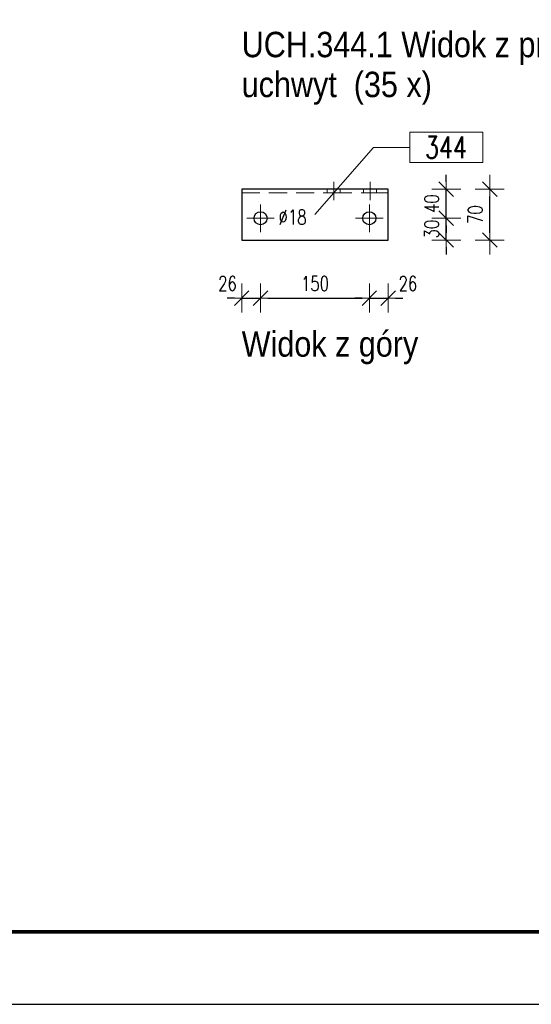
# Model space of a CAD drawing. Header units: millimetres. Extents: x -111 to 321, y 7790 to 8163.
# Tile 3 of 6: x 122 to 193, y 7790 to 7926. Entities that reach past the tile are written whole.
import ezdxf

# ---------------------------------------------------------------- set-up
doc = ezdxf.new("R2010")
doc.units = ezdxf.units.MM
doc.header["$LTSCALE"] = 10
doc.linetypes.add('HIDDEN', pattern=[0.375, 0.25, -0.125])
doc.linetypes.add('MITTE', pattern=[2, 1.25, -0.25, 0.25, -0.25])
doc.layers.get('Defpoints').update_dxf_attribs({"color": 1})
doc.layers.add('_FORMATKA', color=8, linetype='Continuous', plot=False)
for name, color, linetype, lineweight in [('_RAMKA', 7, 'Continuous', 35), ('PS_Bolt', 4, 'Continuous', 13), ('PS_DIM', 4, 'Continuous', 13), ('PS_Hidden', 2, 'HIDDEN', 9), ('PS_Mid', 5, 'MITTE', 15), ('PS_Pos', 1, 'Continuous', 15), ('PS_Shape', 161, 'Continuous', 30), ('PS_SOLID', 7, 'Continuous', 30), ('PS_TEXT', 3, 'Continuous', 18)]:
    doc.layers.add(name, color=color, linetype=linetype, lineweight=lineweight)
doc.styles.add('gil', font='txt', dxfattribs={"width": 0.9})
doc.styles.add('simplex', font='simplex.shx', dxfattribs={"width": 0.75})
doc.dimstyles.new('1_10_PRZ', dxfattribs={"dimtxt": 2, "dimasz": 1, "dimexe": 2, "dimexo": 5, "dimgap": 1, "dimtad": 1, "dimdec": 0, "dimlfac": 10, "dimtxsty": 'simplex', "dimblk": 'dimznak', "dimcen": 2, "dimse1": 1, "dimse2": 1, "dimclrt": 3, "dimadec": 1, "dimazin": 0, "dimtfac": 1, "dimtdec": 0, "dimtix": 1, "dimtmove": 2, "dimatfit": 3, "dimldrblk": 'dim-grot', "dimfxl": 1, "dimarcsym": 0})

# ---------------------------------------------------------------- blocks, each defined once
blk = doc.blocks.new('dimznak')
at = {"color": 0}
for points in [[(0, 2), (0, -2)], [(-2, 0), (2, 0)]]:
    blk.add_lwpolyline(points, dxfattribs=at)
at = {"color": 2}
blk.add_lwpolyline([(1, 1), (-1, -1)], dxfattribs=at)
blk = doc.blocks.new('*D106')
at = {"layer": 'Defpoints', "color": 0, "transparency": 16777216}
for p in [(155.7, 7898.75), (153.1, 7895.75), (155.7, 7887.75)]:
    blk.add_point(p, dxfattribs=at)
at = {"layer": 'PS_DIM', "color": 0, "lineweight": -2, "transparency": 16777216}
for p, q in [((152.1, 7887.75), (151.1, 7887.75)), ((153.1, 7887.75), (155.7, 7887.75)), ((156.7, 7887.75), (157.7, 7887.75))]:
    blk.add_line(p, q, dxfattribs=at)
blk.add_blockref('dimznak', (153.1, 7887.75), dxfattribs=at)
at = {"layer": 'PS_DIM', "color": 0, "lineweight": -2, "transparency": 16777216, "rotation": 180}
blk.add_blockref('dimznak', (155.7, 7887.75), dxfattribs=at)
at = {"layer": 'PS_DIM', "color": 3, "transparency": 16777216, "insert": (151.14, 7889.75), "char_height": 2, "attachment_point": 5, "style": 'simplex'}
blk.add_mtext('26', dxfattribs=at)
blk = doc.blocks.new('dim-grot')
blk.add_hatch(color=256).paths.add_polyline_path([(0, 0), (-2, 0.5), (-2, -0.5)])
blk.add_lwpolyline([(0, 0), (-2, 0.5), (-2, -0.5), (0, 0)])
blk = doc.blocks.new('*D108')
at = {"layer": 'Defpoints', "color": 0, "transparency": 16777216}
for p in [(170.7, 7898.75), (173.3, 7895.75), (173.3, 7887.75)]:
    blk.add_point(p, dxfattribs=at)
at = {"layer": 'PS_DIM', "color": 0, "lineweight": -2, "transparency": 16777216}
for p, q in [((169.7, 7887.75), (168.7, 7887.75)), ((170.7, 7887.75), (173.3, 7887.75)), ((174.3, 7887.75), (175.3, 7887.75))]:
    blk.add_line(p, q, dxfattribs=at)
blk.add_blockref('dimznak', (170.7, 7887.75), dxfattribs=at)
at = {"layer": 'PS_DIM', "color": 0, "lineweight": -2, "transparency": 16777216, "rotation": 180}
blk.add_blockref('dimznak', (173.3, 7887.75), dxfattribs=at)
at = {"layer": 'PS_DIM', "color": 3, "transparency": 16777216, "insert": (176.02, 7889.75), "char_height": 2, "attachment_point": 5, "style": 'simplex'}
blk.add_mtext('26', dxfattribs=at)
blk = doc.blocks.new('*D109')
at = {"layer": 'Defpoints', "color": 0, "transparency": 16777216}
for p in [(170.7, 7898.75), (181.3, 7898.75), (173.3, 7895.75)]:
    blk.add_point(p, dxfattribs=at)
at = {"layer": 'PS_DIM', "color": 0, "lineweight": -2, "transparency": 16777216}
for p, q in [((181.3, 7899.75), (181.3, 7900.75)), ((181.3, 7895.75), (181.3, 7898.75)), ((181.3, 7894.75), (181.3, 7893.75))]:
    blk.add_line(p, q, dxfattribs=at)
for p, rotation in [((181.3, 7898.75), 270), ((181.3, 7895.75), 90)]:
    blk.add_blockref('dimznak', p, dxfattribs=dict(at, rotation=rotation))
at = {"layer": 'PS_DIM', "color": 3, "transparency": 16777216, "insert": (179.3, 7897.25), "char_height": 2, "attachment_point": 5, "rotation": 90, "style": 'simplex'}
blk.add_mtext('30', dxfattribs=at)
blk = doc.blocks.new('*D110')
at = {"layer": 'Defpoints', "color": 0, "transparency": 16777216}
for p in [(173.3, 7902.75), (181.3, 7902.75), (170.7, 7898.75)]:
    blk.add_point(p, dxfattribs=at)
at = {"layer": 'PS_DIM', "color": 0, "lineweight": -2, "transparency": 16777216}
for p, q in [((181.3, 7903.75), (181.3, 7904.75)), ((181.3, 7898.75), (181.3, 7902.75)), ((181.3, 7897.75), (181.3, 7896.75))]:
    blk.add_line(p, q, dxfattribs=at)
for p, rotation in [((181.3, 7902.75), 270), ((181.3, 7898.75), 90)]:
    blk.add_blockref('dimznak', p, dxfattribs=dict(at, rotation=rotation))
at = {"layer": 'PS_DIM', "color": 3, "transparency": 16777216, "insert": (179.3, 7900.75), "char_height": 2, "attachment_point": 5, "rotation": 90, "style": 'simplex'}
blk.add_mtext('40', dxfattribs=at)
blk = doc.blocks.new('*U14')
at = {"layer": '_FORMATKA', "lineweight": -3}
blk.add_lwpolyline([(-420, 0), (0, 0), (0, 297), (-420, 297)], close=True, dxfattribs=at)
at = {"layer": '_RAMKA', "lineweight": -3, "const_width": 0.5}
blk.add_lwpolyline([(-390, 10), (-10, 10), (-10, 287), (-390, 287)], close=True, dxfattribs=at)
blk = doc.blocks.new('*X152')
at = {"color": 3, "style": 'gil', "width": 0.9}
for s, p in [('UCH.344.1 Widok z przodu (Sc1:10)', (153.1, 7920.93)), ('uchwyt  (35 x)', (153.1, 7915.43))]:
    blk.add_text(s, height=3.5, dxfattribs=at).set_placement(p)
blk = doc.blocks.new('*X153')
at = {"color": 3, "linetype": 'Continuous'}
blk.add_line((155.7, 7898.75), (155.7, 7898.75), dxfattribs=at)
blk.add_line((155.7, 7898.75), (155.7, 7898.75), dxfattribs=at)
blk.add_line((155.7, 7898.75), (155.7, 7898.75), dxfattribs=at)
blk.add_line((155.7, 7898.75), (155.7, 7898.75), dxfattribs=at)
blk.add_line((155.7, 7898.75), (155.7, 7898.75), dxfattribs=at)
blk = doc.blocks.new('*X154')
at = {"color": 3, "linetype": 'Continuous'}
blk.add_line((170.7, 7898.75), (170.7, 7898.75), dxfattribs=at)
blk.add_line((170.7, 7898.75), (170.7, 7898.75), dxfattribs=at)
blk.add_line((170.7, 7898.75), (170.7, 7898.75), dxfattribs=at)
blk.add_line((170.7, 7898.75), (170.7, 7898.75), dxfattribs=at)
blk.add_line((170.7, 7898.75), (170.7, 7898.75), dxfattribs=at)
blk = doc.blocks.new('*X155')
at = {"layer": 'PS_Hidden', "color": 2, "linetype": 'HIDDEN'}
for p, q in [((153.1, 7902.25), (165.8, 7902.25)), ((164.9, 7902.75), (164.9, 7902.25)), ((165.8, 7902.25), (170.8, 7902.25)), ((166.7, 7902.25), (166.7, 7902.75)), ((169.9, 7902.75), (169.9, 7902.25)), ((170.8, 7902.25), (173.3, 7902.25)), ((171.7, 7902.25), (171.7, 7902.75))]:
    blk.add_line(p, q, dxfattribs=at)
at = {"layer": 'PS_Mid', "color": 5, "linetype": 'MITTE'}
for p, q in [((165.8, 7903.75), (165.8, 7901.25)), ((170.8, 7903.75), (170.8, 7901.25)), ((155.7, 7900.65), (155.7, 7896.85)), ((170.7, 7900.65), (170.7, 7896.85)), ((157.6, 7898.75), (153.8, 7898.75)), ((172.6, 7898.75), (168.8, 7898.75))]:
    blk.add_line(p, q, dxfattribs=at)
at = {"layer": 'PS_SOLID', "color": 7, "linetype": 'Continuous'}
for p, q in [((155.7, 7902.75), (153.1, 7902.75)), ((153.1, 7902.75), (153.1, 7895.75)), ((170.7, 7902.75), (155.7, 7902.75)), ((173.3, 7902.75), (170.7, 7902.75)), ((173.3, 7895.75), (173.3, 7902.75)), ((153.1, 7895.75), (173.3, 7895.75))]:
    blk.add_line(p, q, dxfattribs=at)
at = {"layer": 'PS_SOLID', "color": 7}
for centre in [(155.7, 7898.75), (170.7, 7898.75)]:
    blk.add_circle(centre, 0.9, dxfattribs=at)
blk = doc.blocks.new('*X156')
at = {"color": 1}
for p, q in [((186.36, 7910.61), (176.27, 7910.61)), ((176.27, 7910.61), (176.27, 7906.41)), ((186.36, 7906.41), (186.36, 7910.61)), ((163.2, 7899.25), (171.27, 7908.51)), ((171.27, 7908.51), (176.27, 7908.51)), ((176.27, 7906.41), (186.36, 7906.41))]:
    blk.add_line(p, q, dxfattribs=at)
at = {"color": 2, "style": 'simplex', "width": 0.75}
blk.add_text('344', height=3, dxfattribs=at).set_placement((178.37, 7907.01))
blk = doc.blocks.new('*X157')
at = {"color": 3, "style": 'gil', "width": 0.9}
blk.add_text('Widok z góry', height=3.5, dxfattribs=at).set_placement((153.1, 7879.68))

msp = doc.modelspace()

# ---------------------------------------------------------------- block references
at = {"layer": 'PS_Bolt', "color": 3}
for name in ['*X153', '*X154']:
    msp.add_blockref(name, (0, 0), dxfattribs=at)
at = {"layer": 'PS_DIM'}
msp.add_blockref('*U14', (314.97, 7790.46), dxfattribs=at)
at = {"layer": 'PS_Pos'}
msp.add_blockref('*X156', (0, 0), dxfattribs=at)
at = {"layer": 'PS_Shape'}
msp.add_blockref('*X155', (0, 0), dxfattribs=at)
at = {"layer": 'PS_TEXT'}
for name in ['*X152', '*X157']:
    msp.add_blockref(name, (0, 0), dxfattribs=at)

# ---------------------------------------------------------------- texts
at = {"layer": 'PS_DIM', "insert": (158.19, 7898.9), "char_height": 2, "attachment_point": 4, "style": 'simplex'}
msp.add_mtext('\\A1;%%c18', dxfattribs=at)

# ---------------------------------------------------------------- dimensions: what is measured, and where the dimension line sits
at = {"layer": 'PS_DIM'}
for base, p1, p2, picture, middle in [((181.3, 7902.75), (170.7, 7898.75), (173.3, 7902.75), '*D110', (179.3, 7900.75)), ((181.3, 7898.75), (173.3, 7895.75), (170.7, 7898.75), '*D109', (179.3, 7897.25))]:
    dim = msp.add_linear_dim(base=base, p1=p1, p2=p2, angle=90, dimstyle='1_10_PRZ', override={"dimfxl": 20, "dimfxlon": 1}, dxfattribs=at)
    dim.commit()
    dim.dimension.update_dxf_attribs({"geometry": picture, "text_midpoint": middle})
msp.add_linear_dim(base=(187.3, 7902.75), p1=(173.3, 7895.75), p2=(173.3, 7902.75), angle=90, dimstyle='1_10_PRZ', override={"dimfxl": 20, "dimfxlon": 1}, dxfattribs=at).render()
for base, p1, p2, picture, middle in [((155.7, 7887.75), (153.1, 7895.75), (155.7, 7898.75), '*D106', (151.14, 7889.75)), ((173.3, 7887.75), (170.7, 7898.75), (173.3, 7895.75), '*D108', (176.02, 7889.75))]:
    dim = msp.add_linear_dim(base=base, p1=p1, p2=p2, dimstyle='1_10_PRZ', override={"dimfxl": 20, "dimfxlon": 1}, dxfattribs=at)
    dim.commit()
    dim.dimension.update_dxf_attribs({"geometry": picture, "text_midpoint": middle, "dimtype": 128})
msp.add_linear_dim(base=(170.7, 7887.75), p1=(155.7, 7898.75), p2=(170.7, 7898.75), dimstyle='1_10_PRZ', override={"dimfxl": 20, "dimfxlon": 1}, dxfattribs=at).render()

doc.saveas('drawing.dxf')
